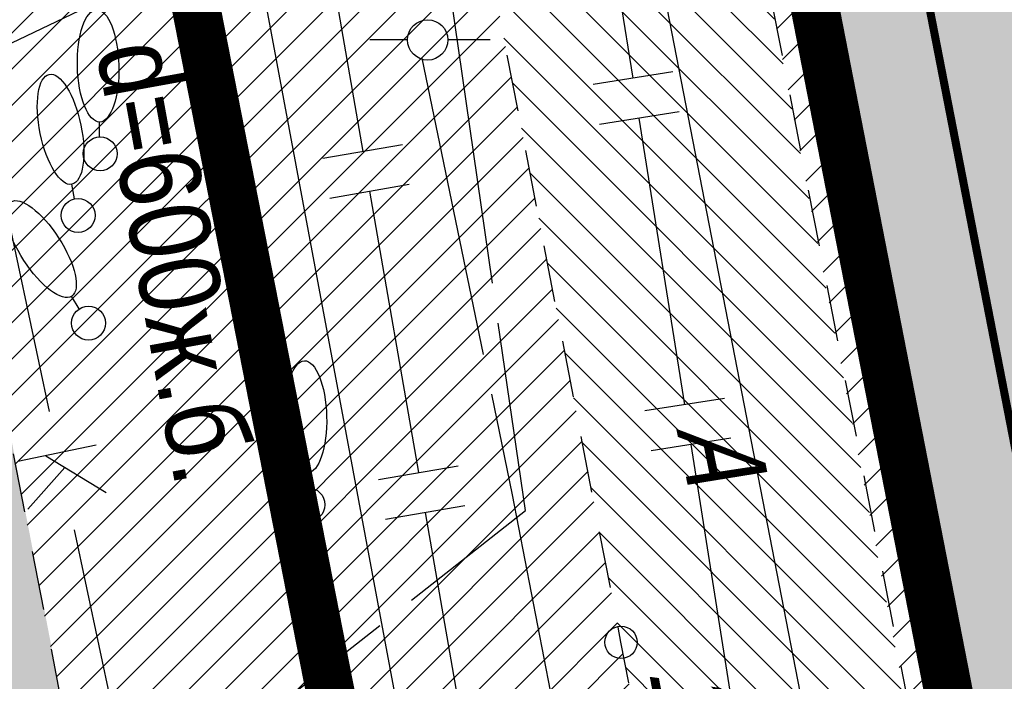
# Model space of a CAD drawing. Header units: millimetres. Extents: x 4385 to 11928, y 17253 to 36963.
# Tile 42 of 256: x 5878 to 5890, y 18466 to 18474. Entities that reach past the tile are written whole.
import ezdxf
from ezdxf import colors
from ezdxf.entities.mleader import LeaderData, LeaderLine
from ezdxf.math import Vec2, Vec3

# ---------------------------------------------------------------- set-up
doc = ezdxf.new("R2010")
doc.units = ezdxf.units.MM
for name, pattern in [('CENTER', [50.8, 31.75, -6.35, 6.35, -6.35]), ('DASHED', [19.05, 12.7, -6.35]), ('ГП_Ботаническая_1 и 2 этап$0$ACAD_ISO04W100', [30, 24, -3, 0, -3])]:
    doc.linetypes.add(name, pattern=pattern)
for name, color, linetype, lineweight in [('Геоподоснова_34179-21 от 9.08.21$0$Водосток', 7, 'Continuous', 25), ('Геоподоснова_34179-21 от 9.08.21$0$Водосток проектный', 7, 'Continuous', 25), ('Геоподоснова_34179-21 от 9.08.21$0$Газопровод', 7, 'Continuous', 25), ('Геоподоснова_34179-21 от 9.08.21$0$Горизонтали', 7, 'Continuous', 25), ('Геоподоснова_34179-21 от 9.08.21$0$Граница улицы', 7, 'Continuous', 25), ('Геоподоснова_34179-21 от 9.08.21$0$Кабель Мосэнерго', 7, 'Continuous', 25), ('Геоподоснова_34179-21 от 9.08.21$0$Канализация самотёчная', 7, 'Continuous', 25), ('Геоподоснова_34179-21 от 9.08.21$0$Красные линии', 7, 'Continuous', 25), ('Геоподоснова_34179-21 от 9.08.21$0$Отдельно стоящее дерево', 7, 'Continuous', 25), ('Геоподоснова_34179-21 от 9.08.21$0$Подземные коммуникации', 7, 'Continuous', 25), ('ГП_Ботаническая_1 и 2 этап$0$ГП_здан_проект_оси', 50, 'ГП_Ботаническая_1 и 2 этап$0$ACAD_ISO04W100', 15), ('ГП_граница_3_этапа_500', 202, 'Continuous', 15), ('ГП_здан_проект_оси', 50, 'CENTER', 0)]:
    doc.layers.add(name, color=color, linetype=linetype, lineweight=lineweight)
for name, color, linetype, true_color in [('ГП_граница_аренд_зем_500', 7, 'Continuous', 0x000000), ('ГП_граница_ГПЗУ_500', 7, 'Continuous', 0x0000f5), ('ГП_здан_проект_гараж', 7, 'Continuous', 0xcc0000)]:
    doc.layers.add(name, color=color, linetype=linetype, true_color=true_color)
for name, color, linetype, lineweight, true_color, transparency in [('ГП_дороги_штриховка_сущ', 7, 'Continuous', 0, 0xc8d0d0, 0.6), ('ГП_озел_штриховка_сущ', 7, 'Continuous', 0, 0x829556, 0.6), ('ГП_тротуары_штриховка_сущ', 7, 'Continuous', 0, 0xba8573, 0.6), ('Покр_озел_9(з)', 7, 'Continuous', 0, 0xc4cfab, 0.5)]:
    doc.layers.add(name, color=color, linetype=linetype, lineweight=lineweight, true_color=true_color, transparency=transparency)
for name, color, linetype, lineweight, true_color in [('ГП_текст этапы', 7, 'Continuous', 5, 0x000000), ('ГП_текст_здан_номера_500', 7, 'Continuous', 5, 0x000000), ('Покр_озел_9(п)', 7, 'Continuous', 0, 0xc4cfab)]:
    doc.layers.add(name, color=color, linetype=linetype, lineweight=lineweight, true_color=true_color)
doc.styles.add('GENERATED_STYLE_1', font='GOTHIC.TTF')
doc.styles.add('Геоподоснова_34179-21 от 9.08.21$0$Style-RUSSIAN_1251', font='RUSSIAN_1251.shx')
doc.styles.add('Геоподоснова_34179-21 от 9.08.21$0$Style-RUSSIAN_1251 I 0.32289', font='RUSSIAN_1251.shx', dxfattribs={"oblique": 18.5})

# ---------------------------------------------------------------- blocks, each defined once
blk = doc.blocks.new('Геоподоснова_34179-21 от 9.08.21$0$DEREVO_61')
at = {"layer": 'Геоподоснова_34179-21 от 9.08.21$0$Отдельно стоящее дерево', "color": 7, "linetype": 'Continuous', "lineweight": 25, "flags": 128}
blk.add_lwpolyline([(-0.007, 0.21), (-0.007, 0.393)], dxfattribs=at)
at = {"layer": 'Геоподоснова_34179-21 от 9.08.21$0$Отдельно стоящее дерево', "color": 7, "linetype": 'Continuous', "lineweight": 25}
blk.add_arc((0, 0), 0.21, 0, 359.99999, dxfattribs=at)
blk.add_ellipse((-0.0255, 1.088), major_axis=(-0.0185, 0.695), ratio=0.3698286, dxfattribs=at)
blk = doc.blocks.new('Геоподоснова_34179-21 от 9.08.21$0$DEREVO_62')
at = {"layer": 'Геоподоснова_34179-21 от 9.08.21$0$Отдельно стоящее дерево', "color": 7, "linetype": 'Continuous', "lineweight": 25, "flags": 128}
blk.add_lwpolyline([(-0.007, 0.211), (-0.007, 0.393)], dxfattribs=at)
at = {"layer": 'Геоподоснова_34179-21 от 9.08.21$0$Отдельно стоящее дерево', "color": 7, "linetype": 'Continuous', "lineweight": 25}
blk.add_arc((0, 0), 0.21, 0, 360, dxfattribs=at)
blk.add_ellipse((-0.026, 1.088), major_axis=(-0.019, 0.695), ratio=0.369829, dxfattribs=at)
blk = doc.blocks.new('Геоподоснова_34179-21 от 9.08.21$0$DEREVO_63')
at = {"layer": 'Геоподоснова_34179-21 от 9.08.21$0$Отдельно стоящее дерево', "color": 7, "linetype": 'Continuous', "lineweight": 25, "flags": 128}
blk.add_lwpolyline([(-0.007, 0.21), (-0.007, 0.393)], dxfattribs=at)
at = {"layer": 'Геоподоснова_34179-21 от 9.08.21$0$Отдельно стоящее дерево', "color": 7, "linetype": 'Continuous', "lineweight": 25}
blk.add_arc((0, 0), 0.21, 0, 360, dxfattribs=at)
blk.add_ellipse((-0.025, 1.088), major_axis=(-0.019, 0.695), ratio=0.369829, dxfattribs=at)
blk = doc.blocks.new('Геоподоснова_34179-21 от 9.08.21$0$DEREVO_93')
at = {"layer": 'Геоподоснова_34179-21 от 9.08.21$0$Отдельно стоящее дерево', "color": 7, "linetype": 'Continuous', "lineweight": 25, "flags": 128}
blk.add_lwpolyline([(-0.007, 0.21), (-0.007, 0.393)], dxfattribs=at)
at = {"layer": 'Геоподоснова_34179-21 от 9.08.21$0$Отдельно стоящее дерево', "color": 7, "linetype": 'Continuous', "lineweight": 25}
blk.add_arc((0, 0), 0.21, 0, 359.99999, dxfattribs=at)
blk.add_ellipse((-0.0255, 1.088), major_axis=(-0.0185, 0.695), ratio=0.3698286, dxfattribs=at)
blk = doc.blocks.new('Геоподоснова_34179-21 от 9.08.21$0$msdElementTypeLineString_44')
at = {"layer": 'Геоподоснова_34179-21 от 9.08.21$0$Граница улицы', "color": 7, "linetype": 'Continuous', "lineweight": 25}
for p, q in [((1.869, 23.298), (2.008, 22.579)), ((2.103, 22.089), (2.242, 21.37)), ((2.337, 20.879), (2.475, 20.161))]:
    blk.add_line(p, q, dxfattribs=at)
blk = doc.blocks.new('Геоподоснова_34179-21 от 9.08.21$0$msdElementTypeLineString_53')
at = {"layer": 'Геоподоснова_34179-21 от 9.08.21$0$Граница улицы', "color": 7, "linetype": 'Continuous', "lineweight": 25}
for p, q in [((0.812, 23.258), (0.678, 23.947)), ((1.041, 22.078), (0.907, 22.767)), ((1.271, 20.899), (1.137, 21.588)), ((1.5, 19.719), (1.366, 20.408)), ((1.73, 18.539), (1.596, 19.228)), ((1.959, 17.359), (1.825, 18.048)), ((2.189, 16.18), (2.055, 16.869)), ((2.418, 15), (2.284, 15.689))]:
    blk.add_line(p, q, dxfattribs=at)
blk = doc.blocks.new('Геоподоснова_34179-21 от 9.08.21$0$msdElementTypeLineString_104')
at = {"layer": 'Геоподоснова_34179-21 от 9.08.21$0$Граница улицы', "color": 7, "linetype": 'Continuous', "lineweight": 25}
for p, q in [((2.486, 27.548), (2.352, 28.238)), ((2.715, 26.367), (2.581, 27.057)), ((2.943, 25.185), (2.81, 25.876)), ((3.172, 24.004), (3.039, 24.695)), ((3.401, 22.823), (3.267, 23.513)), ((3.63, 21.642), (3.496, 22.332))]:
    blk.add_line(p, q, dxfattribs=at)
at = {"layer": 'Геоподоснова_34179-21 от 9.08.21$0$Граница улицы', "color": 7, "linetype": 'Continuous', "lineweight": 25, "flags": 128}
blk.add_lwpolyline([(3.859, 20.461), (3.761, 20.964), (3.725, 21.151)], dxfattribs=at)
blk = doc.blocks.new('Геоподоснова_34179-21 от 9.08.21$0$PIKET_352')
at = {"layer": 'Геоподоснова_34179-21 от 9.08.21$0$Горизонтали', "color": 7, "linetype": 'Continuous', "lineweight": 25}
blk.add_arc((0, 0), 0.2, 0, 360, dxfattribs=at)
blk = doc.blocks.new('Геоподоснова_34179-21 от 9.08.21$0$msdElementTypeLineString_171')
at = {"layer": 'Геоподоснова_34179-21 от 9.08.21$0$Газопровод', "color": 16, "linetype": 'Continuous', "lineweight": 25}
for p, q in [((2.578, 31.072), (2.015, 34.622)), ((3.071, 31.15), (2.084, 30.993)), ((3.15, 30.656), (2.162, 30.5)), ((3.219, 27.028), (2.656, 30.578)), ((3.713, 27.106), (2.725, 26.95)), ((3.791, 26.612), (2.803, 26.456)), ((3.86, 22.984), (3.297, 26.534))]:
    blk.add_line(p, q, dxfattribs=at)
blk = doc.blocks.new('Геоподоснова_34179-21 от 9.08.21$0$msdElementTypeMultiLine_20')
at = {"layer": 'Геоподоснова_34179-21 от 9.08.21$0$Газопровод', "color": 16, "linetype": 'Continuous', "lineweight": 25}
blk.add_blockref('Геоподоснова_34179-21 от 9.08.21$0$msdElementTypeLineString_171', (0, 0), dxfattribs=at)
blk = doc.blocks.new('Геоподоснова_34179-21 от 9.08.21$0$msdElementTypeLineString_183')
at = {"layer": 'Геоподоснова_34179-21 от 9.08.21$0$Канализация самотёчная', "color": 16, "linetype": 'Continuous', "lineweight": 25}
for p, q in [((0.778, 51.353), (5.793, 27.761)), ((6.105, 26.294), (11.12, 2.702))]:
    blk.add_line(p, q, dxfattribs=at)
blk = doc.blocks.new('Геоподоснова_34179-21 от 9.08.21$0$msdElementTypeLineString_184')
at = {"layer": 'Геоподоснова_34179-21 от 9.08.21$0$Канализация самотёчная', "color": 16, "linetype": 'Continuous', "lineweight": 25}
for p, q in [((6.882, 27.851), (5.914, 27.645)), ((6.259, 27.718), (7.007, 27.263)), ((6.496, 27.574), (6.038, 27.058))]:
    blk.add_line(p, q, dxfattribs=at)
blk = doc.blocks.new('Геоподоснова_34179-21 от 9.08.21$0$msdElementTypeMultiLine_29')
at = {"layer": 'Геоподоснова_34179-21 от 9.08.21$0$Канализация самотёчная', "color": 16, "linetype": 'Continuous', "lineweight": 25}
for name, p in [('Геоподоснова_34179-21 от 9.08.21$0$msdElementTypeLineString_183', (0.506, 0.506)), ('Геоподоснова_34179-21 от 9.08.21$0$msdElementTypeLineString_184', (0, 0))]:
    blk.add_blockref(name, p, dxfattribs=at)
blk = doc.blocks.new('Геоподоснова_34179-21 от 9.08.21$0$msdElementTypeLineString_186')
at = {"layer": 'Геоподоснова_34179-21 от 9.08.21$0$Водосток', "color": 30, "linetype": 'Continuous', "lineweight": 25}
blk.add_line((3.298, 37.022), (6.618, 19.248), dxfattribs=at)
blk = doc.blocks.new('Геоподоснова_34179-21 от 9.08.21$0$msdElementTypeLineString_187')
at = {"layer": 'Геоподоснова_34179-21 от 9.08.21$0$Водосток', "color": 30, "linetype": 'Continuous', "lineweight": 25}
blk.add_line((3.25, 37.119), (6.579, 19.297), dxfattribs=at)
blk = doc.blocks.new('Геоподоснова_34179-21 от 9.08.21$0$msdElementTypeMultiLine_31')
at = {"layer": 'Геоподоснова_34179-21 от 9.08.21$0$Водосток', "color": 30, "linetype": 'Continuous', "lineweight": 25}
for name, p in [('Геоподоснова_34179-21 от 9.08.21$0$msdElementTypeLineString_186', (0.76, 0.451)), ('Геоподоснова_34179-21 от 9.08.21$0$msdElementTypeLineString_187', (0.174, 0.482))]:
    blk.add_blockref(name, p, dxfattribs=at)
blk = doc.blocks.new('Геоподоснова_34179-21 от 9.08.21$0$SIFON_1')
at = {"layer": 'Геоподоснова_34179-21 от 9.08.21$0$Подземные коммуникации', "color": 7, "linetype": 'Continuous', "lineweight": 25}
for p, q in [((-0.717, 0.004), (-0.253, 0.004)), ((0.244, 0.004), (0.774, 0.004))]:
    blk.add_line(p, q, dxfattribs=at)
blk.add_arc((0, 0), 0.25, 0, 360, dxfattribs=at)
blk = doc.blocks.new('Геоподоснова_34179-21 от 9.08.21$0$msdElementTypeLineString_529')
at = {"layer": 'Геоподоснова_34179-21 от 9.08.21$0$Газопровод', "color": 16, "linetype": 'Continuous', "lineweight": 25}
for p, q in [((4.433, 30.508), (5.418, 30.679)), ((4.518, 30.015), (5.504, 30.186)), ((5.011, 30.101), (5.616, 26.614)), ((5.123, 26.528), (6.109, 26.699)), ((5.209, 26.036), (6.194, 26.207)), ((5.702, 26.121), (6.307, 22.634))]:
    blk.add_line(p, q, dxfattribs=at)
at = {"layer": 'Геоподоснова_34179-21 от 9.08.21$0$Газопровод', "color": 16, "linetype": 'Continuous', "lineweight": 25, "flags": 128}
blk.add_lwpolyline([(4.321, 34.08), (4.377, 33.754), (4.926, 30.593)], dxfattribs=at)
blk = doc.blocks.new('Геоподоснова_34179-21 от 9.08.21$0$msdElementTypeMultiLine_324')
at = {"layer": 'Геоподоснова_34179-21 от 9.08.21$0$Газопровод', "color": 16, "linetype": 'Continuous', "lineweight": 25}
blk.add_blockref('Геоподоснова_34179-21 от 9.08.21$0$msdElementTypeLineString_529', (0, 0), dxfattribs=at)
blk = doc.blocks.new('Геоподоснова_34179-21 от 9.08.21$0$DIMTXT_193')
at = {"layer": 'Геоподоснова_34179-21 от 9.08.21$0$Газопровод', "color": 16, "linetype": 'Continuous', "lineweight": 25, "flags": 128}
blk.add_lwpolyline([(0, 0), (-7.801, -3.728), (-15.172, -5.177)], dxfattribs=at)
blk = doc.blocks.new('Геоподоснова_34179-21 от 9.08.21$0$msdElementTypeLineString_879')
at = {"layer": 'Геоподоснова_34179-21 от 9.08.21$0$Водосток проектный', "color": 7, "linetype": 'Continuous', "lineweight": 25}
blk.add_line((6.844, 18.862), (3.461, 36.251), dxfattribs=at)
blk = doc.blocks.new('Геоподоснова_34179-21 от 9.08.21$0$msdElementTypeMultiLine_541')
at = {"layer": 'Геоподоснова_34179-21 от 9.08.21$0$Водосток проектный', "color": 7, "linetype": 'Continuous', "lineweight": 25}
blk.add_blockref('Геоподоснова_34179-21 от 9.08.21$0$msdElementTypeLineString_879', (0.467, 0.467), dxfattribs=at)
blk = doc.blocks.new('Геоподоснова_34179-21 от 9.08.21$0$msdElementTypeLineString_923')
at = {"layer": 'Геоподоснова_34179-21 от 9.08.21$0$Красные линии', "linetype": 'Continuous', "lineweight": 25}
for points in [[(43.063, 43.29), (42.488, 46.235), (42.734, 46.283), (43.308, 43.338)], [(43.829, 39.364), (43.254, 42.309), (43.5, 42.357), (44.074, 39.412)]]:
    blk.add_hatch(color=1, dxfattribs=at).paths.add_polyline_path(points)
blk = doc.blocks.new('Геоподоснова_34179-21 от 9.08.21$0$msdElementTypeLineString_927')
at = {"layer": 'Геоподоснова_34179-21 от 9.08.21$0$Красные линии', "linetype": 'Continuous', "lineweight": 25}
for points in [[(42.324, 26.591), (42.132, 27.572), (42.378, 27.62), (42.569, 26.639)], [(42.515, 25.609), (42.324, 26.591), (42.569, 26.639), (42.761, 25.657)], [(42.707, 24.628), (42.515, 25.609), (42.761, 25.657), (42.952, 24.676)], [(42.898, 23.646), (42.707, 24.628), (42.952, 24.676), (43.144, 23.694)], [(43.09, 22.665), (42.898, 23.646), (43.144, 23.694), (43.335, 22.713)], [(43.281, 21.683), (43.09, 22.665), (43.335, 22.713), (43.527, 21.731)], [(43.473, 20.702), (43.281, 21.683), (43.527, 21.731), (43.718, 20.75)], [(43.664, 19.72), (43.473, 20.702), (43.718, 20.75), (43.91, 19.768)], [(43.856, 18.739), (43.664, 19.72), (43.91, 19.768), (44.101, 18.787)], [(44.047, 17.757), (43.856, 18.739), (44.101, 18.787), (44.293, 17.805)]]:
    blk.add_hatch(color=1, dxfattribs=at).paths.add_polyline_path(points)
blk = doc.blocks.new('Геоподоснова_34179-21 от 9.08.21')
at = {"layer": 'Геоподоснова_34179-21 от 9.08.21$0$Кабель Мосэнерго', "color": 10, "linetype": 'Continuous', "lineweight": 25}
for p, q in [((5884.112, 18470.761), (5883.44, 18475.41)), ((5883.237, 18473.546), (5883.996, 18469.876)), ((5884.519, 18467.942), (5884.183, 18470.266)), ((5883.107, 18466.831), (5884.519, 18467.942)), ((5881.302, 18465.41), (5882.714, 18466.521))]:
    blk.add_line(p, q, dxfattribs=at)
at = {"layer": 'Геоподоснова_34179-21 от 9.08.21$0$Кабель Мосэнерго', "color": 10, "linetype": 'Continuous', "lineweight": 25, "flags": 128}
blk.add_lwpolyline([(5884.097, 18469.386), (5884.355, 18468.14), (5884.825, 18465.709)], dxfattribs=at)
at = {"layer": 'Геоподоснова_34179-21 от 9.08.21$0$Водосток', "color": 30, "linetype": 'Continuous', "lineweight": 25}
blk.add_blockref('Геоподоснова_34179-21 от 9.08.21$0$msdElementTypeMultiLine_31', (5876.287, 18441.873), dxfattribs=at)
at = {"layer": 'Геоподоснова_34179-21 от 9.08.21$0$Водосток проектный', "color": 7, "linetype": 'Continuous', "lineweight": 25}
blk.add_blockref('Геоподоснова_34179-21 от 9.08.21$0$msdElementTypeMultiLine_541', (5881.178, 18443.471), dxfattribs=at)
at = {"layer": 'Геоподоснова_34179-21 от 9.08.21$0$Газопровод', "color": 1, "linetype": 'Continuous', "lineweight": 25}
for name, p in [('Геоподоснова_34179-21 от 9.08.21$0$msdElementTypeMultiLine_324', (5877.576, 18441.8)), ('Геоподоснова_34179-21 от 9.08.21$0$msdElementTypeMultiLine_20', (5883.274, 18442.227))]:
    blk.add_blockref(name, p, dxfattribs=at)
at = {"layer": 'Геоподоснова_34179-21 от 9.08.21$0$Газопровод', "color": 16, "linetype": 'Continuous', "lineweight": 25}
blk.add_blockref('Геоподоснова_34179-21 от 9.08.21$0$DIMTXT_193', (5881.953, 18475.554), dxfattribs=at)
at = {"layer": 'Геоподоснова_34179-21 от 9.08.21$0$Горизонтали', "color": 7, "linetype": 'Continuous', "lineweight": 25}
blk.add_blockref('Геоподоснова_34179-21 от 9.08.21$0$PIKET_352', (5885.703, 18466.311), dxfattribs=at)
at = {"layer": 'Геоподоснова_34179-21 от 9.08.21$0$Граница улицы', "color": 7, "linetype": 'Continuous', "lineweight": 25}
for name, p in [('Геоподоснова_34179-21 от 9.08.21$0$msdElementTypeLineString_44', (5876.303, 18445.347)), ('Геоподоснова_34179-21 от 9.08.21$0$msdElementTypeLineString_104', (5881.942, 18445.347)), ('Геоподоснова_34179-21 от 9.08.21$0$msdElementTypeLineString_53', (5886.891, 18450.325))]:
    blk.add_blockref(name, p, dxfattribs=at)
at = {"layer": 'Геоподоснова_34179-21 от 9.08.21$0$Канализация самотёчная', "color": 16, "linetype": 'Continuous', "lineweight": 25}
blk.add_blockref('Геоподоснова_34179-21 от 9.08.21$0$msdElementTypeMultiLine_29', (5872.316, 18440.904), dxfattribs=at)
at = {"layer": 'Геоподоснова_34179-21 от 9.08.21$0$Красные линии', "color": 1, "linetype": 'Continuous', "lineweight": 25}
for name, p in [('Геоподоснова_34179-21 от 9.08.21$0$msdElementTypeLineString_923', (5845.715, 18426.809)), ('Геоподоснова_34179-21 от 9.08.21$0$msdElementTypeLineString_927', (5845.715, 18447.295))]:
    blk.add_blockref(name, p, dxfattribs=at)
at = {"layer": 'Геоподоснова_34179-21 от 9.08.21$0$Отдельно стоящее дерево', "color": 7, "linetype": 'Continuous', "lineweight": 25}
for name, p in [('Геоподоснова_34179-21 от 9.08.21$0$DEREVO_61', (5879.249, 18472.364)), ('Геоподоснова_34179-21 от 9.08.21$0$DEREVO_93', (5881.824, 18468.016))]:
    blk.add_blockref(name, p, dxfattribs=at)
at = {"layer": 'Геоподоснова_34179-21 от 9.08.21$0$Отдельно стоящее дерево', "color": 7, "linetype": 'Continuous', "lineweight": 25, "rotation": 10.10768383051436}
blk.add_blockref('Геоподоснова_34179-21 от 9.08.21$0$DEREVO_62', (5878.975, 18471.6), dxfattribs=at)
at = {"layer": 'Геоподоснова_34179-21 от 9.08.21$0$Отдельно стоящее дерево', "color": 7, "linetype": 'Continuous', "lineweight": 25, "xscale": 0.99999710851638, "yscale": 0.99999710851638, "zscale": 0.99999710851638, "rotation": 31.29270371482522}
blk.add_blockref('Геоподоснова_34179-21 от 9.08.21$0$DEREVO_63', (5879.105, 18470.266), dxfattribs=at)
at = {"layer": 'Геоподоснова_34179-21 от 9.08.21$0$Подземные коммуникации', "color": 7, "linetype": 'Continuous', "lineweight": 25}
blk.add_blockref('Геоподоснова_34179-21 от 9.08.21$0$SIFON_1', (5883.308, 18473.774), dxfattribs=at)
at = {"layer": 'Геоподоснова_34179-21 от 9.08.21$0$Водосток', "color": 30, "linetype": 'Continuous', "lineweight": 25, "style": 'Геоподоснова_34179-21 от 9.08.21$0$Style-RUSSIAN_1251', "width": 0.899998}
blk.add_text('d=600ж.б.', height=1, rotation=280.2945, dxfattribs=at).set_placement((5879.197, 18473.661))
at = {"layer": 'Геоподоснова_34179-21 от 9.08.21$0$Горизонтали', "color": 7, "linetype": 'Continuous', "lineweight": 25, "style": 'Геоподоснова_34179-21 от 9.08.21$0$Style-RUSSIAN_1251 I 0.32289', "oblique": 18.5, "width": 0.799996}
blk.add_text('162.31', height=1, rotation=280.936, dxfattribs=at).set_placement((5886.044, 18465.963))
at = {"layer": 'Геоподоснова_34179-21 от 9.08.21$0$Граница улицы', "color": 7, "linetype": 'Continuous', "lineweight": 25, "style": 'Геоподоснова_34179-21 от 9.08.21$0$Style-RUSSIAN_1251 I 0.32289', "oblique": 18.5, "width": 0.799996}
blk.add_text('А', height=1, rotation=281.4543, dxfattribs=at).set_placement((5886.387, 18468.959))
blk = doc.blocks.new('ГП_Ботаническая_1 и 2 этап')
at = {"layer": 'ГП_Ботаническая_1 и 2 этап$0$ГП_здан_проект_оси'}
blk.add_line((5850.509, 18674.804), (5898.146, 18429.849), dxfattribs=at)
blk = doc.blocks.new('Покр')
at = {"layer": 'Покр_озел_9(з)'}
h = blk.add_hatch(color=256, dxfattribs=at)
h.dxf.hatch_style = 1
h.paths.add_polyline_path([(-50.803, -47.939), (-60.125, -49.758), (-59.759, -51.619), (-49.441, -49.607), (-49.337, -49.51)])
h.paths.add_polyline_path([(-63.069, -50.334), (-68.23, -51.334), (-74.412, -19.547), (-76.22, -17.608), (-69.217, -53.46), (-62.703, -52.193)])
at = {"layer": 'Покр_озел_9(п)'}
h = blk.add_hatch(color=256, dxfattribs=at)
h.dxf.hatch_style = 1
h.paths.add_polyline_path([(-67.709, -26.733), (-74.412, -19.547), (-68.23, -51.334), (-63.069, -50.334), (-63.515, -48.065), (-64.11, -48.182), (-64.496, -46.219), (-63.901, -46.102), (-65.272, -39.13), (-65.858, -39.246), (-66.244, -37.283), (-65.658, -37.168), (-67.016, -30.259), (-67.605, -30.375), (-67.991, -28.411), (-67.402, -28.297)])

msp = doc.modelspace()

# ---------------------------------------------------------------- block references
msp.add_blockref('Покр', (5962.553, 18500.875))

# ---------------------------------------------------------------- next in the draw order: block references
msp.add_blockref('ГП_Ботаническая_1 и 2 этап', (0, 0))

# ---------------------------------------------------------------- next in the draw order: hatches: boundary and pattern name
at = {"layer": 'ГП_дороги_штриховка_сущ'}
h = msp.add_hatch(color=256, dxfattribs=at)
h.dxf.hatch_style = 1
edge = h.paths.add_edge_path()
edge.add_line((5925.766, 18433.855), (5941.944, 18436.973))
edge.add_line((5941.944, 18436.973), (5953.857, 18439.646))
edge.add_line((5953.857, 18439.646), (5952.85, 18448.595))
edge.add_line((5952.85, 18448.595), (5934.391, 18444.916))
edge.add_line((5934.391, 18444.916), (5923.777, 18442.892))
edge.add_line((5923.777, 18442.892), (5913.765, 18440.871))
edge.add_arc((6024.751, 17851.701), 599.532, 100.668107, 101.527822)
edge.add_line((5904.938, 18439.139), (5895.221, 18437.054))
edge.add_arc((5892.782, 18446.919), 10.161, 258.729, 283.887, ccw=False)
edge.add_arc((5892.507, 18446.219), 9.422, 228.1226, 259.5373, ccw=False)
edge.add_arc((5892.853, 18446.804), 10.09, 191.3978, 228.8772, ccw=False)
edge.add_line((5882.962, 18444.81), (5882.854, 18445.357))
edge.add_line((5882.854, 18445.357), (5880.704, 18455.601))
edge.add_line((5880.704, 18455.601), (5876.365, 18478.056))
edge.add_arc((5883.236, 18479.41), 7.003, 102.0896, 191.1455, ccw=False)
edge.add_line((5881.77, 18486.258), (5885.611, 18487.025))
edge.add_line((5885.611, 18487.025), (5884.576, 18492.327))
edge.add_line((5884.576, 18492.327), (5880.725, 18491.731))
edge.add_arc((5879.837, 18497.318), 5.657, 253.3213, 279.0267, ccw=False)
edge.add_arc((5879.968, 18499.313), 7.618, 187.5257, 256.688, ccw=False)
edge.add_line((5872.415, 18498.315), (5871.095, 18505.174))
edge.add_line((5871.095, 18505.174), (5870.76, 18506.857))
edge.add_line((5870.76, 18506.857), (5869.698, 18512.377))
edge.add_line((5869.698, 18512.377), (5868.248, 18519.806))
edge.add_line((5868.248, 18519.806), (5866.913, 18526.801))
edge.add_line((5866.913, 18526.801), (5865.765, 18532.813))
edge.add_line((5865.765, 18532.813), (5864.661, 18538.596))
edge.add_line((5864.661, 18538.596), (5864.202, 18540.87))
edge.add_line((5864.202, 18540.87), (5863.495, 18545.372))
edge.add_line((5863.495, 18545.372), (5863.316, 18545.344))
edge.add_line((5863.316, 18545.344), (5861.851, 18553.053))
edge.add_line((5861.851, 18553.053), (5861.149, 18556.727))
edge.add_line((5861.149, 18556.727), (5860.107, 18562.17))
edge.add_line((5860.107, 18562.17), (5859.426, 18565.73))
edge.add_line((5859.426, 18565.73), (5858.515, 18570.477))
edge.add_line((5858.515, 18570.477), (5857.597, 18575.222))
edge.add_line((5857.597, 18575.222), (5848.554, 18573.251))
edge.add_line((5848.554, 18573.251), (5849.502, 18568.477))
edge.add_line((5849.502, 18568.477), (5850.899, 18561.312))
edge.add_line((5850.899, 18561.312), (5851.949, 18555.828))
edge.add_line((5851.949, 18555.828), (5853.772, 18546.315))
edge.add_line((5853.772, 18546.315), (5855.078, 18540.23))
edge.add_line((5855.078, 18540.23), (5856.365, 18533.98))
edge.add_line((5856.365, 18533.98), (5857.603, 18527.571))
edge.add_line((5857.603, 18527.571), (5860.173, 18514.262))
edge.add_line((5860.173, 18514.262), (5861.261, 18508.632))
edge.add_line((5861.261, 18508.632), (5867.474, 18476.428))
edge.add_line((5867.474, 18476.428), (5871.803, 18453.893))
edge.add_line((5871.803, 18453.893), (5874.128, 18441.591))
edge.add_arc((5866.634, 18439.793), 7.707, -71.1464, 13.4912, ccw=False)
edge.add_line((5869.124, 18432.499), (5871.447, 18422.925))
edge.add_arc((5869.269, 18415.816), 7.435, 51.9764, 72.9689, ccw=False)
edge.add_line((5873.849, 18421.673), (5887.341, 18424.703))
edge.add_arc((5895.5, 18415.13), 12.579, 101.5761, 130.4368, ccw=False)
edge.add_line((5892.976, 18427.452), (5897.679, 18428.416))
edge.add_line((5897.679, 18428.416), (5906.565, 18430.173))
edge.add_arc((6084.693, 17553.035), 895.042, 100.227856, 101.479437, ccw=False)
at = {"layer": 'ГП_озел_штриховка_сущ'}
h = msp.add_hatch(dxfattribs=at)
h.set_pattern_fill('ANSI31', color=256, scale=0.1)
h.paths.add_polyline_path([(5902.584, 18448.046), (5903.806, 18441.821), (5922.606, 18445.511), (5934.695, 18448.026), (5951.702, 18451.333), (5954.183, 18451.815), (5952.935, 18458.091)])
edge = h.paths.add_edge_path()
edge.add_line((5900.21, 18448.752), (5901.643, 18441.364))
edge.add_line((5901.643, 18441.364), (5896.222, 18440.137))
edge.add_arc((5895.781, 18442.087), 2, 190.8754, 282.7575, ccw=False)
edge.add_line((5893.817, 18441.71), (5886.891, 18477.757))
edge.add_line((5886.891, 18477.757), (5887.39, 18477.849))
edge.add_line((5887.39, 18477.849), (5893.33, 18447.41))
edge.add_line((5893.33, 18447.41), (5900.21, 18448.752))
edge = h.paths.add_edge_path()
edge.add_line((5882.844, 18445.348), (5889.482, 18446.851))
edge.add_line((5889.482, 18446.851), (5885.703, 18466.311))
edge.add_line((5885.703, 18466.311), (5882.738, 18481.615))
edge.add_line((5882.738, 18481.615), (5881.942, 18486.25))
edge.add_arc((5883.26, 18479.349), 7.026, 100.8123, 190.6774)
edge.add_line((5876.356, 18478.047), (5880.695, 18455.591))
edge.add_line((5880.695, 18455.591), (5882.844, 18445.348))
h.paths.add_polyline_path([(6035.024, 18508.027), (6039.213, 18503.574), (6057.801, 18521.457), (6053.795, 18525.674)])
h.paths.add_polyline_path([(6033.061, 18497.655), (6028.822, 18502.196), (6016.612, 18490.717), (6020.901, 18485.956)])
at = {"layer": 'ГП_тротуары_штриховка_сущ'}
h = msp.add_hatch(dxfattribs=at)
h.set_pattern_fill('ANSI31', color=256, scale=0.1, angle=90)
edge = h.paths.add_edge_path()
edge.add_line((5886.891, 18477.757), (5887.39, 18477.849))
edge.add_line((5887.39, 18477.849), (5886.947, 18480.117))
edge.add_line((5886.947, 18480.117), (5886.504, 18480.03))
edge.add_line((5886.504, 18480.03), (5885.216, 18486.891))
edge.add_line((5885.216, 18486.891), (5882.619, 18486.41))
edge.add_line((5882.619, 18486.41), (5881.943, 18486.245))
edge.add_line((5881.943, 18486.245), (5882.738, 18481.615))
edge.add_line((5882.738, 18481.615), (5885.703, 18466.311))
edge.add_line((5885.703, 18466.311), (5889.482, 18446.851))
edge.add_line((5889.482, 18446.851), (5882.844, 18445.348))
edge.add_line((5882.844, 18445.348), (5882.953, 18444.8))
edge.add_arc((5892.762, 18446.747), 10, 191.2237, 248.7159)
edge.add_arc((5892.762, 18446.747), 10, 248.7159, 258.5641)
edge.add_arc((5892.772, 18446.94), 10.191, 258.7229, 283.8489)
edge.add_line((5895.211, 18437.045), (5904.928, 18439.129))
edge.add_arc((6024.741, 17851.691), 599.532, 100.670605, 101.527822, ccw=False)
edge.add_line((5913.73, 18440.856), (5913.807, 18440.871))
edge.add_line((5913.807, 18440.871), (5923.767, 18442.883))
edge.add_line((5923.767, 18442.883), (5930.571, 18444.18))
edge.add_line((5930.571, 18444.18), (5947.658, 18447.553))
edge.add_line((5947.658, 18447.553), (5953.962, 18448.809))
edge.add_arc((5951.626, 18456.701), 8.23, 286.4882, 295.9481)
edge.add_arc((5952.482, 18455.275), 6.575, 294.6769, 308.8087)
edge.add_arc((5953.728, 18453.967), 4.777, 306.9967, 311.3936)
edge.add_arc((5956.205, 18451.395), 1.22, 303.9637, 321.1614)
edge.add_arc((5955.716, 18451.648), 1.763, 324.7172, 340.5192)
edge.add_arc((5956.205, 18451.395), 1.22, 344.075, 360.1682)
edge.add_arc((5945.934, 18451.365), 11.491, 0.1682, 12.0967)
edge.add_line((5957.17, 18453.773), (5956.453, 18457.12))
edge.add_line((5956.453, 18457.12), (5976.513, 18463.101))
edge.add_line((5976.513, 18463.101), (5978.934, 18464.105))
edge.add_line((5978.934, 18464.105), (5900.21, 18448.752))
edge.add_line((5900.21, 18448.752), (5901.643, 18441.364))
edge.add_line((5901.643, 18441.364), (5896.222, 18440.137))
edge.add_arc((5895.781, 18442.087), 2, 190.8754, 282.7575, ccw=False)
edge.add_line((5893.817, 18441.71), (5886.891, 18477.757))
h.paths.add_polyline_path([(5922.606, 18445.511), (5903.806, 18441.821), (5902.584, 18448.046), (5952.935, 18458.091), (5954.183, 18451.815), (5951.702, 18451.333), (5934.695, 18448.026)], flags=16)
edge = h.paths.add_edge_path()
edge.add_line((6028.487, 18489.58), (6025.9, 18490.739))
edge.add_line((6025.9, 18490.739), (6025.883, 18490.749))
edge.add_line((6025.883, 18490.749), (6020.901, 18485.956))
edge.add_line((6020.901, 18485.956), (6016.612, 18490.717))
edge.add_line((6016.612, 18490.717), (6020.557, 18494.427))
edge.add_line((6020.557, 18494.427), (6028.826, 18502.201))
edge.add_line((6028.826, 18502.201), (6028.108, 18502.972))
edge.add_line((6028.108, 18502.972), (6028.1, 18502.98))
edge.add_line((6028.1, 18502.98), (5997.67, 18474.427))
edge.add_line((5997.67, 18474.427), (5998.158, 18473.906))
edge.add_line((5998.158, 18473.906), (6001.253, 18475.867))
edge.add_line((6001.253, 18475.867), (6015.714, 18487.693))
edge.add_line((6015.714, 18487.693), (6020.357, 18483.958))
edge.add_arc((6021.371, 18485.5), 1.846, 236.6642, 311.6895)
edge.add_arc((6005.613, 18505.326), 27.17, 308.6958, 315.1527)
edge.add_line((6024.876, 18486.166), (6028.487, 18489.58))

# ---------------------------------------------------------------- next in the draw order: linework, layer by layer
at = {"layer": 'ГП_граница_3_этапа_500', "const_width": 0.3}
msp.add_lwpolyline([(6059.56, 18532.5), (6027.314, 18567.068), (6002.779, 18544.169), (6003.585, 18543.305), (6005.104, 18541.67), (5997.569, 18534.643), (5957.809, 18577.534), (5913.612, 18536.322), (5912.637, 18537.368), (5881.45, 18508.287), (5893.33, 18447.41), (5988.7, 18466.01), (5992.473, 18469.551), (5994.465, 18471.42), (5997.67, 18474.427), (6011.272, 18487.19), (6028.095, 18502.975)], close=True, dxfattribs=at)
at = {"layer": 'ГП_граница_аренд_зем_500', "color": 190, "true_color": 0x9933ff, "const_width": 0.6}
msp.add_lwpolyline([(5892.85, 18716.544), (6024.877, 18575.86), (6064.881, 18533.238), (5990.171, 18463.136), (5886.567, 18442.93), (5839.299, 18683.877)], close=True, dxfattribs=at)
at = {"layer": 'ГП_граница_ГПЗУ_500', "const_width": 0.6}
msp.add_lwpolyline([(5908.35, 18693.62), (6021.68, 18572.86), (6059.56, 18532.5), (5988.7, 18466.01), (5893.33, 18447.41), (5866.96, 18582.54), (5865.98, 18582.35), (5863.92, 18593.17), (5864.85, 18593.36), (5851.03, 18664.19), (5868.97, 18667.79), (5895.42, 18681.33), (5908.35, 18693.62)], dxfattribs=at)
at = {"layer": 'ГП_здан_проект_гараж', "linetype": 'DASHED', "ltscale": 0.09, "const_width": 0.1}
msp.add_lwpolyline([(5882.691, 18509.321), (5912.515, 18537.138), (5913.456, 18536.128), (5957.736, 18577.427), (5997.644, 18534.639), (6005.421, 18541.893), (6003.167, 18544.31), (6020.608, 18560.577), (6051.608, 18527.34), (6022.378, 18500.078), (6020.502, 18502.089), (5982.554, 18466.695), (5894.317, 18449.536)], close=True, dxfattribs=at)
at = {"layer": 'ГП_здан_проект_оси', "ltscale": 0.1}
msp.add_line((5881.502, 18515.436), (5895.041, 18445.817), dxfattribs=at)

# ---------------------------------------------------------------- next in the draw order: block references
msp.add_blockref('Геоподоснова_34179-21 от 9.08.21', (0, 0))

# ---------------------------------------------------------------- next in the draw order: texts
at = {"layer": 'ГП_текст_здан_номера_500', "insert": (5877.539, 18442.308), "char_height": 1, "attachment_point": 1, "rotation": 100.576, "style": 'GENERATED_STYLE_1', "bg_fill": 3, "box_fill_scale": 1.1, "bg_fill_color": 256, "bg_fill_transparency": 0}
msp.add_mtext_dynamic_manual_height_columns('{\\H1.5x;Большая Марфинская ул.} ', width=27.65377, gutter_width=12.5, heights=[0], dxfattribs=at)

# ---------------------------------------------------------------- next in the draw order: leaders
at = {"layer": 'ГП_текст этапы'}
ml = msp.add_multileader_mtext('Standard', dxfattribs=at)
ml.set_content('{\\C28;\\c855309;3 этап строительства}', color=256, style='GENERATED_STYLE_1')
ml.set_leader_properties()
ml.build(insert=Vec2(0, 0))
ml.multileader.update_dxf_attribs({"text_right_attachment_type": 6, "dogleg_length": 0.36, "arrow_head_size": 1})
ctx = ml.context
ctx.base_point, ctx.char_height, ctx.arrow_head_size, ctx.plane_origin, ctx.plane_x_axis, ctx.plane_y_axis = Vec3(5863.289, 18469.123), 1.5, 1, Vec3(5889.306, 18492.111), Vec3(0.731354, 0.681998), Vec3(-0.681998, 0.731354)
ctx.right_attachment, ctx.text_align_type = 6, 2
notes = []
notes.append((ctx, [(1, (1, 1, 0), (5879.424, 18482.866), (-0.731354, -0.681998), 2.36, [(0, [(5889.306, 18492.111)], 0, [])])]))
ctx.mtext.insert, ctx.mtext.text_direction, ctx.mtext.rotation, ctx.mtext.width, ctx.mtext.alignment, ctx.mtext.flow_direction = Vec3(5874.935, 18481.286), Vec3(0.731354, 0.681998), 0.750492, 14.81072, 3, 5
ctx.mtext.has_bg_fill, ctx.mtext.bg_color, ctx.mtext.bg_scale_factor, ctx.mtext.bg_transparency, ctx.mtext.use_window_bg_color = 1, -1073741824, 1, 0, 1
for ctx, leaders in notes:
    for number, flags, end, landing, length, lines in leaders:
        leader = LeaderData()
        leader.index, (leader.has_last_leader_line, leader.has_dogleg_vector, leader.attachment_direction) = number, flags
        leader.last_leader_point, leader.dogleg_vector, leader.dogleg_length = Vec3(end), Vec3(landing), length
        for number, points, colour, breaks in lines:
            line = LeaderLine()
            line.index, line.vertices, line.color, line.breaks = number, Vec3.list(points), colors.encode_raw_color(colour), breaks
            leader.lines.append(line)
        ctx.leaders.append(leader)

doc.saveas('drawing.dxf')
